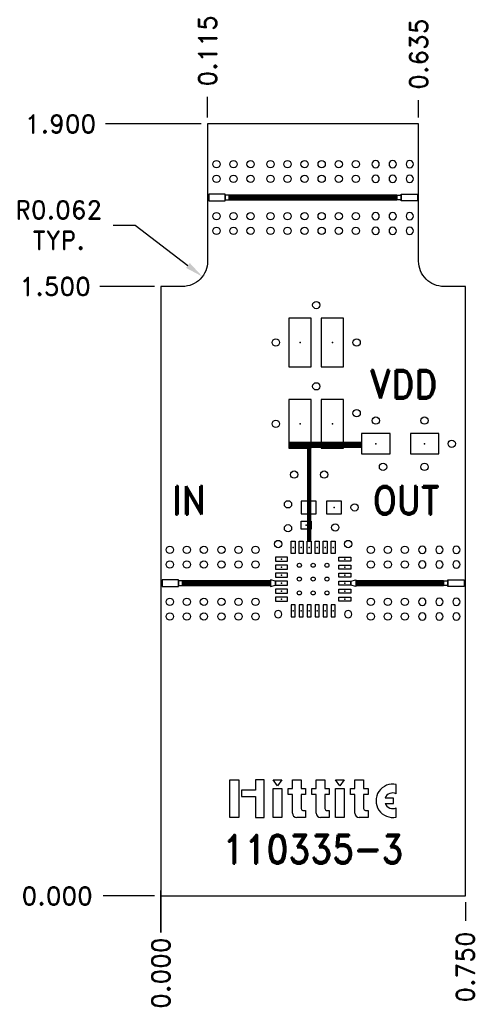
# Model space of a CAD drawing. Extents: x -0.35 to 0.78, y -0.27 to 2.16.
import ezdxf
from ezdxf.enums import TextEntityAlignment as Align

# ---------------------------------------------------------------- set-up
doc = ezdxf.new("R2010")
doc.units = 0
doc.header["$MEASUREMENT"] = 0
doc.linetypes.add('SSCOMP', pattern=[101, 100, 1])
for name, color, linetype in [('COM-NS', 4, 'Continuous'), ('DIM', 1, 'Continuous'), ('HOL', 1, 'Continuous'), ('LND-NS', 5, 'Continuous'), ('NET', 7, 'Continuous'), ('PAD-NS', 5, 'Continuous'), ('PCB', 7, 'Continuous'), ('SLK-NS', 7, 'Continuous'), ('slr-NS', 7, 'Continuous'), ('TRA-NS', 5, 'Continuous'), ('via', 7, 'Continuous')]:
    doc.layers.add(name, color=color, linetype=linetype)
doc.layers.get('COM-NS').off()
doc.styles.add('ROMAND', font='romand')
doc.dimstyles.get("Standard").update_dxf_attribs({"dimtxt": 0.18, "dimasz": 0.18, "dimexe": 0.18, "dimexo": 0.0625, "dimgap": 0.09, "dimtad": 0, "dimtih": 1, "dimtoh": 1, "dimdec": 4, "dimzin": 0, "dimdsep": 46, "dimtxsty": 'Standard', "dimcen": 0.09, "dimadec": 0, "dimazin": 0, "dimtfac": 1, "dimtdec": 4, "dimtofl": 0, "dimtmove": 0, "dimatfit": 3, "dimfxl": 0, "dimtolj": 1, "dimtzin": 0, "dimarcsym": 0})

# ---------------------------------------------------------------- blocks, each defined once
blk = doc.blocks.new('HOL-D018')
at = {"layer": 'HOL'}
blk.add_circle((0, 0), 0.009, dxfattribs=at)
blk = doc.blocks.new('VIA-D018-D0')
at = {"layer": 'HOL'}
blk.add_blockref('HOL-D018', (0, 0), dxfattribs=at)
at = {"layer": 'NET'}
blk.add_attdef('NET', text='', height=0.01, dxfattribs=at).set_placement((0, 0), align=Align.MIDDLE)
blk = doc.blocks.new('*D11')
at = {"layer": 'Defpoints', "color": 0}
for p in [(0, 0), (0, 0), (0, -0.0764)]:
    blk.add_point(p, dxfattribs=at)
at = {"layer": 'DIM', "color": 0, "lineweight": -2}
for p, q in [((0, -0.09), (0, 0.0136)), ((0, 0.0136), (0, -0.0764)), ((0, -0.0156), (0, -0.09))]:
    blk.add_line(p, q, dxfattribs=at)
at = {"layer": 'DIM', "color": 0, "insert": (0, -0.19), "char_height": 0.045, "attachment_point": 5, "rotation": 90, "style": 'ROMAND'}
blk.add_mtext('\\A1;0.000', dxfattribs=at)
blk = doc.blocks.new('*D12')
at = {"layer": 'Defpoints', "color": 0}
for p in [(-0.142, 0), (0, 0), (0, 0)]:
    blk.add_point(p, dxfattribs=at)
at = {"layer": 'DIM', "color": 0, "lineweight": -2}
blk.add_line((-0.0156, 0), (-0.142, 0), dxfattribs=at)
at = {"layer": 'DIM', "color": 0, "insert": (-0.2556, 0), "char_height": 0.045, "attachment_point": 5, "style": 'ROMAND'}
blk.add_mtext('\\A1;0.000', dxfattribs=at)
blk = doc.blocks.new('*D13')
at = {"layer": 'Defpoints', "color": 0}
for p in [(0, 0), (0.75, 0), (0.75, -0.0612)]:
    blk.add_point(p, dxfattribs=at)
at = {"layer": 'DIM', "color": 0, "lineweight": -2}
blk.add_line((0.75, -0.0156), (0.75, -0.0612), dxfattribs=at)
at = {"layer": 'DIM', "color": 0, "insert": (0.75, -0.1748), "char_height": 0.045, "attachment_point": 5, "rotation": 90, "style": 'ROMAND'}
blk.add_mtext('\\A1;0.750', dxfattribs=at)
blk = doc.blocks.new('*D14')
at = {"layer": 'Defpoints', "color": 0}
for p in [(-0.1502, 1.5), (0, 1.5), (0, 0)]:
    blk.add_point(p, dxfattribs=at)
at = {"layer": 'DIM', "color": 0, "lineweight": -2}
blk.add_line((-0.0156, 1.5), (-0.1502, 1.5), dxfattribs=at)
at = {"layer": 'DIM', "color": 0, "insert": (-0.2605, 1.5), "char_height": 0.045, "attachment_point": 5, "style": 'ROMAND'}
blk.add_mtext('\\A1;1.500', dxfattribs=at)
blk = doc.blocks.new('PAD-NS-4-D055-D12')
at = {"layer": 'PAD-NS'}
blk.add_lwpolyline([(0.0275, -0.06), (0.0275, 0.06), (-0.0275, 0.06), (-0.0275, -0.06)], close=True, dxfattribs=at)
blk.add_point((0, 0), dxfattribs=at)
blk = doc.blocks.new('2MM_4PIN-NS')
at = {"layer": 'PAD-NS'}
for p in [(-0.04, 0.1), (0.04, 0.1), (-0.04, -0.1), (0.04, -0.1)]:
    blk.add_blockref('PAD-NS-4-D055-D12', p, dxfattribs=at)
blk = doc.blocks.new('LND-NS-4-D05-D07')
at = {"layer": 'LND-NS'}
blk.add_lwpolyline([(0.025, -0.035), (0.025, 0.035), (-0.025, 0.035), (-0.025, -0.035)], close=True, dxfattribs=at)
blk.add_point((0, 0), dxfattribs=at)
blk = doc.blocks.new('CASEA-NS')
at = {"layer": 'LND-NS', "rotation": 90}
for p in [(-0.06, 0), (0.06, 0)]:
    blk.add_blockref('LND-NS-4-D05-D07', p, dxfattribs=at)
at = {"layer": 'slr-NS', "flags": 8}
blk.add_attdef('POLARITY', text='', height=0.01, dxfattribs=at).set_placement((-0.065, -0.05), align=Align.MIDDLE)
blk = doc.blocks.new('LND-NS-4-D031-D0375')
at = {"layer": 'LND-NS'}
blk.add_lwpolyline([(0.0155, -0.01875), (0.0155, 0.01875), (-0.0155, 0.01875), (-0.0155, -0.01875)], close=True, dxfattribs=at)
blk.add_point((0, 0), dxfattribs=at)
blk = doc.blocks.new('0603-NS')
at = {"layer": 'LND-NS', "rotation": 90}
for p in [(-0.03125, 0), (0.03125, 0)]:
    blk.add_blockref('LND-NS-4-D031-D0375', p, dxfattribs=at)
blk = doc.blocks.new('LND-NS-4-D02-D025')
at = {"layer": 'LND-NS'}
blk.add_lwpolyline([(0.01, -0.0125), (0.01, 0.0125), (-0.01, 0.0125), (-0.01, -0.0125)], close=True, dxfattribs=at)
blk.add_point((0, 0), dxfattribs=at)
blk = doc.blocks.new('0402G-NS')
at = {"layer": 'LND-NS', "rotation": 90}
blk.add_blockref('LND-NS-4-D02-D025', (0.025, 0), dxfattribs=at)
blk = doc.blocks.new('*D22')
at = {"layer": 'Defpoints', "color": 0}
for p in [(-0.1369, 1.9), (0.115, 1.9), (0, 0)]:
    blk.add_point(p, dxfattribs=at)
at = {"layer": 'DIM', "color": 0, "lineweight": -2}
blk.add_line((0.0994, 1.9), (-0.1369, 1.9), dxfattribs=at)
at = {"layer": 'DIM', "color": 0, "insert": (-0.2473, 1.9), "char_height": 0.045, "attachment_point": 5, "style": 'ROMAND'}
blk.add_mtext('\\A1;1.900', dxfattribs=at)
blk = doc.blocks.new('*D23')
at = {"layer": 'Defpoints', "color": 0}
for p in [(0.053, 1.562), (0.1022, 1.5243)]:
    blk.add_point(p, dxfattribs=at)
at = {"layer": 'DIM', "color": 0, "lineweight": -2}
for p, q in [((-0.1179, 1.651), (-0.0633, 1.651)), ((-0.0633, 1.651), (0.0665, 1.5517))]:
    blk.add_line(p, q, dxfattribs=at)
at = {"layer": 'DIM', "color": 0}
blk.add_solid([(0.0711, 1.5576), (0.0619, 1.5457), (0.1022, 1.5243)], dxfattribs=at)
at = {"layer": 'DIM', "color": 0, "insert": (-0.2518, 1.651), "char_height": 0.045, "attachment_point": 5, "style": 'ROMAND'}
blk.add_mtext('\\A1;R0.062\\PTYP.', dxfattribs=at)
blk = doc.blocks.new('*D24')
at = {"layer": 'Defpoints', "color": 0}
for p in [(0.115, 1.9663), (0.115, 1.9), (0, 0)]:
    blk.add_point(p, dxfattribs=at)
at = {"layer": 'DIM', "color": 0, "lineweight": -2}
blk.add_line((0.115, 1.9156), (0.115, 1.9663), dxfattribs=at)
at = {"layer": 'DIM', "color": 0, "insert": (0.115, 2.0799), "char_height": 0.045, "attachment_point": 5, "rotation": 90, "style": 'ROMAND'}
blk.add_mtext('\\A1;0.115', dxfattribs=at)
blk = doc.blocks.new('*D25')
at = {"layer": 'Defpoints', "color": 0}
for p in [(0.635, 1.9582), (0.635, 1.9), (0, 0)]:
    blk.add_point(p, dxfattribs=at)
at = {"layer": 'DIM', "color": 0, "lineweight": -2}
blk.add_line((0.635, 1.9156), (0.635, 1.9582), dxfattribs=at)
at = {"layer": 'DIM', "color": 0, "insert": (0.635, 2.0718), "char_height": 0.045, "attachment_point": 5, "rotation": 90, "style": 'ROMAND'}
blk.add_mtext('\\A1;0.635', dxfattribs=at)
blk = doc.blocks.new('hittite')
for p, q in [((-0.2396, 0.1078), (-0.2144, 0.1078)), ((-0.2396, -0.0005), (-0.2396, 0.1078)), ((-0.2144, 0.1078), (-0.2144, -0.0005)), ((-0.1413, 0.1078), (-0.1665, 0.1078)), ((-0.1665, 0.1078), (-0.1665, 0.0776)), ((-0.1413, -0.0005), (-0.1413, 0.1078)), ((-0.1156, 0.1078), (-0.0904, 0.1078)), ((-0.103, 0.0902), (-0.1156, 0.1078)), ((-0.0904, 0.1078), (-0.103, 0.0902)), ((-0.0598, 0.1078), (-0.0346, 0.1078)), ((-0.0598, 0.0826), (-0.0598, 0.1078)), ((-0.0346, 0.1078), (-0.0346, 0.0826)), ((0.0087, 0.1078), (0.0339, 0.1078)), ((0.0087, 0.0826), (0.0087, 0.1078)), ((0.0339, 0.1078), (0.0339, 0.0826)), ((0.0645, 0.1078), (0.0897, 0.1078)), ((0.0771, 0.0902), (0.0645, 0.1078)), ((0.0897, 0.1078), (0.0771, 0.0902)), ((0.1203, 0.1078), (0.1455, 0.1078)), ((0.1203, 0.0826), (0.1203, 0.1078)), ((0.1455, 0.1078), (0.1455, 0.0826)), ((0.2393, 0.0677), (0.2396, 0.0941)), ((-0.2068, 0.0776), (-0.2068, 0.0599)), ((-0.1665, 0.0776), (-0.2068, 0.0776)), ((-0.2068, 0.0599), (-0.1665, 0.0599)), ((-0.1665, 0.0599), (-0.1665, -0.0005)), ((-0.1156, 0.0826), (-0.0904, 0.0826)), ((-0.1156, -0.0005), (-0.1156, 0.0826)), ((-0.0904, 0.0826), (-0.0904, -0.0005)), ((-0.0724, 0.065), (-0.0724, 0.0826)), ((-0.0724, 0.0826), (-0.0598, 0.0826)), ((-0.0598, 0.065), (-0.0724, 0.065)), ((-0.0598, 0.0121), (-0.0598, 0.065)), ((-0.0346, 0.0826), (-0.022, 0.0826)), ((-0.0346, 0.065), (-0.0346, 0.0247)), ((-0.022, 0.065), (-0.0346, 0.065)), ((-0.022, 0.0826), (-0.022, 0.065)), ((-0.0039, 0.065), (-0.0039, 0.0826)), ((-0.0039, 0.0826), (0.0087, 0.0826)), ((0.0087, 0.065), (-0.0039, 0.065)), ((0.0087, 0.0121), (0.0087, 0.065)), ((0.0339, 0.0826), (0.0464, 0.0826)), ((0.0339, 0.065), (0.0339, 0.0247)), ((0.0464, 0.065), (0.0339, 0.065)), ((0.0464, 0.0826), (0.0464, 0.065)), ((0.0645, -0.0005), (0.0645, 0.0826)), ((0.0645, 0.0826), (0.0897, 0.0826)), ((0.0897, 0.0826), (0.0897, -0.0005)), ((0.1077, 0.065), (0.1077, 0.0826)), ((0.1077, 0.0826), (0.1203, 0.0826)), ((0.1203, 0.065), (0.1077, 0.065)), ((0.1203, 0.0121), (0.1203, 0.065)), ((0.1455, 0.0826), (0.1581, 0.0826)), ((0.1455, 0.065), (0.1455, 0.0247)), ((0.1581, 0.065), (0.1455, 0.065)), ((0.1581, 0.0826), (0.1581, 0.065)), ((0.2317, 0.0549), (0.2077, 0.0549)), ((0.2077, 0.0398), (0.2317, 0.0398)), ((0.2317, 0.0398), (0.2317, 0.0549)), ((-0.0295, 0.0196), (-0.022, 0.0196)), ((-0.022, 0.0196), (-0.022, -0.0005)), ((0.0389, 0.0196), (0.0464, 0.0196)), ((0.0464, 0.0196), (0.0464, -0.0005)), ((0.1505, 0.0196), (0.1581, 0.0196)), ((0.1581, 0.0196), (0.1581, -0.0005)), ((0.2396, 0.0005), (0.2393, 0.027)), ((-0.2371, -0.0005), (-0.2396, -0.0005)), ((-0.2144, -0.0005), (-0.2371, -0.0005)), ((-0.1665, -0.0005), (-0.1665, -0.0005)), ((-0.1665, -0.0005), (-0.1413, -0.0005)), ((-0.1131, -0.0005), (-0.1156, -0.0005)), ((-0.0904, -0.0005), (-0.1131, -0.0005)), ((-0.0346, -0.0005), (-0.0472, -0.0005)), ((-0.022, -0.0005), (-0.0346, -0.0005)), ((0.0339, -0.0005), (0.0213, -0.0005)), ((0.0464, -0.0005), (0.0339, -0.0005)), ((0.067, -0.0005), (0.0645, -0.0005)), ((0.0897, -0.0005), (0.067, -0.0005)), ((0.1455, -0.0005), (0.1329, -0.0005)), ((0.1581, -0.0005), (0.1455, -0.0005))]:
    blk.add_line(p, q)
for centre, radius, start, end in [((0.2292, 0.0473), 0.0479, 77.4712, 282.5288), ((0.2292, 0.0473), 0.0227, 63.4349, 160.5878), ((0.2292, 0.0473), 0.0227, 199.4122, 296.5651), ((-0.0472, 0.0121), 0.0126, 180, 270), ((-0.0295, 0.0247), 0.00504, 180, 270), ((0.0213, 0.0121), 0.0126, 180, 270), ((0.0389, 0.0247), 0.00504, 180, 270), ((0.1329, 0.0121), 0.0126, 180, 270), ((0.1505, 0.0247), 0.00504, 180, 270)]:
    blk.add_arc(centre, radius, start, end)
blk = doc.blocks.new('K_SRI-NS')
at = {"layer": 'LND-NS'}
for points in [[(0.003, 0.008), (0.003, -0.008), (0.043, -0.008), (0.043, 0.008)], [(0.053, 0.006), (0.043, 0.006), (0.043, -0.006), (0.053, -0.006)]]:
    blk.add_lwpolyline(points, close=True, dxfattribs=at)
at = {"layer": 'via'}
for p in [(0.022, 0.082), (0.064, 0.082), (0.106, 0.082), (0.022, 0.046), (0.064, 0.046), (0.106, 0.046), (0.022, -0.046), (0.064, -0.046), (0.106, -0.046), (0.022, -0.082), (0.064, -0.082), (0.106, -0.082)]:
    blk.add_blockref('VIA-D018-D0', p, dxfattribs=at)
blk = doc.blocks.new('HOL-D01')
at = {"layer": 'HOL', "linetype": 'Continuous'}
blk.add_circle((0, 0), 0.005, dxfattribs=at)
blk = doc.blocks.new('VIA-D01-D0')
at = {"layer": 'HOL'}
blk.add_blockref('HOL-D01', (0, 0), dxfattribs=at)
at = {"layer": 'NET'}
blk.add_attdef('NET', text='', height=0.01, dxfattribs=at).set_placement((0, 0), align=Align.MIDDLE)
blk = doc.blocks.new('LND-NS-4-D03-D01')
at = {"layer": 'LND-NS'}
blk.add_lwpolyline([(-0.015, -0.005), (0.015, -0.005), (0.015, 0.005), (-0.015, 0.005)], close=True, dxfattribs=at)
blk.add_point((0, 0), dxfattribs=at)
blk = doc.blocks.new('HMC_LP4-NS')
at = {"layer": 'LND-NS', "xscale": -1, "rotation": 90}
for p in [(-0.0492, 0.078), (-0.0295, 0.078), (-0.0098, 0.078), (0.0098, 0.078), (0.0295, 0.078), (0.0492, 0.078)]:
    blk.add_blockref('LND-NS-4-D03-D01', p, dxfattribs=at)
at = {"layer": 'LND-NS'}
for p in [(-0.078, 0.0492), (-0.078, 0.0295), (-0.078, 0.0098), (-0.078, -0.0098), (-0.078, -0.0295), (-0.078, -0.0492)]:
    blk.add_blockref('LND-NS-4-D03-D01', p, dxfattribs=at)
at = {"layer": 'LND-NS', "xscale": -1}
for p in [(0.078, 0.0492), (0.078, 0.0295), (0.078, 0.0098), (0.078, -0.0098), (0.078, -0.0295), (0.078, -0.0492)]:
    blk.add_blockref('LND-NS-4-D03-D01', p, dxfattribs=at)
at = {"layer": 'LND-NS', "rotation": 90}
for p in [(-0.0492, -0.078), (-0.0295, -0.078), (-0.0098, -0.078), (0.0098, -0.078), (0.0295, -0.078), (0.0492, -0.078)]:
    blk.add_blockref('LND-NS-4-D03-D01', p, dxfattribs=at)
at = {"layer": 'via'}
for p in [(-0.034, 0.034), (0, 0.034), (0.034, 0.034), (-0.034, 0), (0, 0), (0.034, 0), (-0.034, -0.034), (0, -0.034), (0.034, -0.034)]:
    blk.add_blockref('VIA-D01-D0', p, dxfattribs=at)

msp = doc.modelspace()

# ---------------------------------------------------------------- linework, layer by layer
at = {"layer": 'PCB'}
msp.add_lwpolyline([(0.635, 1.562), (0.635, 1.9), (0.115, 1.9), (0.115, 1.562, -0.414214), (0.053, 1.5), (0, 1.5), (0, 0), (0.75, 0), (0.75, 1.5), (0.697, 1.5, -0.414214)], format="xyb", close=True, dxfattribs=at)
at = {"layer": 'TRA-NS', "linetype": 'SSCOMP'}
for points, const_width in [([(0.168, 1.719), (0.582, 1.719)], 0.016), ([(0.4958, 1.1102), (0.3152, 1.1102)], 0.016), ([(0.3652, 0.8727), (0.3652, 1.1126)], 0.01), ([(0.2696, 0.7699), (0.053, 0.7699)], 0.016), ([(0.4804, 0.7699), (0.697, 0.7699)], 0.016)]:
    msp.add_lwpolyline(points, dxfattribs=dict(at, const_width=const_width))
at = {"layer": 'TRA-NS'}
for points in [[(0.2696, 0.7619), (0.282, 0.7649), (0.282, 0.7749), (0.2696, 0.7779)], [(0.4804, 0.7619), (0.468, 0.7649), (0.468, 0.7749), (0.4804, 0.7779)]]:
    msp.add_lwpolyline(points, close=True, dxfattribs=at)

# ---------------------------------------------------------------- block references
at = {"layer": 'COM-NS'}
for name, p in [('K_SRI-NS', (0.115, 1.719)), ('VIA-D018-D0', (0.27, 1.801)), ('VIA-D018-D0', (0.312, 1.801)), ('VIA-D018-D0', (0.354, 1.801)), ('VIA-D018-D0', (0.396, 1.801)), ('VIA-D018-D0', (0.438, 1.801)), ('VIA-D018-D0', (0.48, 1.801)), ('VIA-D018-D0', (0.27, 1.765)), ('VIA-D018-D0', (0.312, 1.765)), ('VIA-D018-D0', (0.354, 1.765)), ('VIA-D018-D0', (0.396, 1.765)), ('VIA-D018-D0', (0.438, 1.765)), ('VIA-D018-D0', (0.48, 1.765)), ('VIA-D018-D0', (0.27, 1.673)), ('VIA-D018-D0', (0.312, 1.673)), ('VIA-D018-D0', (0.354, 1.673)), ('VIA-D018-D0', (0.396, 1.673)), ('VIA-D018-D0', (0.438, 1.673)), ('VIA-D018-D0', (0.48, 1.673)), ('VIA-D018-D0', (0.27, 1.637)), ('VIA-D018-D0', (0.312, 1.637)), ('VIA-D018-D0', (0.354, 1.637)), ('VIA-D018-D0', (0.396, 1.637)), ('VIA-D018-D0', (0.438, 1.637)), ('VIA-D018-D0', (0.48, 1.637)), ('2MM_4PIN-NS', (0.3827, 1.2622)), ('CASEA-NS', (0.5895, 1.1129)), ('0603-NS', (0.3952, 0.9563)), ('HMC_LP4-NS', (0.375, 0.7798)), ('K_SRI-NS', (0, 0.7699))]:
    msp.add_blockref(name, p, dxfattribs=at)
at = {"layer": 'COM-NS', "xscale": -1}
for name, p in [('K_SRI-NS', (0.635, 1.719)), ('0402G-NS', (0.3827, 0.9127)), ('K_SRI-NS', (0.75, 0.7699))]:
    msp.add_blockref(name, p, dxfattribs=at)
at = {"layer": 'HOL'}
for p in [(0.3827, 1.4542), (0.2832, 1.3622), (0.4822, 1.3622), (0.3827, 1.2542), (0.4822, 1.1882), (0.2832, 1.1619), (0.5295, 1.1699), (0.6495, 1.1699), (0.7165, 1.1129), (0.3282, 1.037), (0.4022, 1.037), (0.5472, 1.0559), (0.6495, 1.0559), (0.3131, 0.9638), (0.4772, 0.9563), (0.3131, 0.9049), (0.4295, 0.9068), (0.2887, 0.8661), (0.4614, 0.8661), (0.149, 0.8519), (0.191, 0.8519), (0.233, 0.8519), (0.5171, 0.8519), (0.5591, 0.8519), (0.6011, 0.8519), (0.149, 0.8159), (0.191, 0.8159), (0.233, 0.8159), (0.5171, 0.8159), (0.5591, 0.8159), (0.6011, 0.8159), (0.149, 0.7239), (0.191, 0.7239), (0.233, 0.7239), (0.5171, 0.7239), (0.5591, 0.7239), (0.6011, 0.7239), (0.149, 0.6879), (0.191, 0.6879), (0.233, 0.6879), (0.5171, 0.6879), (0.5591, 0.6879), (0.6011, 0.6879)]:
    msp.add_blockref('VIA-D018-D0', p, dxfattribs=at)
at = {"layer": 'HOL', "xscale": -1, "rotation": 180}
for p in [(0.2887, 0.6934), (0.4614, 0.6934)]:
    msp.add_blockref('VIA-D018-D0', p, dxfattribs=at)
at = {"layer": 'SLK-NS', "xscale": 0.855, "yscale": 0.8550000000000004, "zscale": 0.855}
msp.add_blockref('hittite', (0.375, 0.1938), dxfattribs=at)

# ---------------------------------------------------------------- texts
at = {"layer": 'SLK-NS', "style": 'ROMAND', "width": 0.9}
for s, p in [('VDD', (0.5137, 1.224)), ('IN', (0.0273, 0.9388)), ('OUT', (0.5218, 0.9388))]:
    msp.add_text(s, height=0.07, dxfattribs=at).set_placement(p)
msp.add_text('110335-3', height=0.07, dxfattribs=at).set_placement((0.375, 0.1152), align=Align.MIDDLE)

# ---------------------------------------------------------------- dimensions: what is measured, and where the dimension line sits
at = {"layer": 'DIM'}
for feature_location, offset, dtype, picture, middle in [((0.115, 1.9), (0, 0.0663), 1, '*D24', (0.115, 2.0799)), ((0.635, 1.9), (0, 0.0582), 1, '*D25', (0.635, 2.0718)), ((0.115, 1.9), (-0.2519, 0), 0, '*D22', (-0.2473, 1.9)), ((0, 1.5), (-0.1502, 0), 0, '*D14', (-0.2605, 1.5)), ((0, 0), (-0.1419984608, 0), 0, '*D12', (-0.2555698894, 0)), ((0, 0), (0, -0.0764095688), 1, '*D11', (0, -0.1899809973)), ((0.75, 0), (0, -0.0612), 1, '*D13', (0.75, -0.1748))]:
    dim = msp.add_ordinate_dim(feature_location=feature_location, offset=offset, dtype=dtype, origin=(0, 0), dimstyle='Standard', override={"dimscale": 0.25, "dimdec": 3, "dimtxsty": 'ROMAND', "dimtdec": 3}, dxfattribs=at)
    dim.commit()
    dim.dimension.update_dxf_attribs({"geometry": picture, "text_midpoint": middle})
dim = msp.add_radius_dim(center=(0.053, 1.562), mpoint=(0.1022, 1.5243), text='<>\\PTYP.', dimstyle='Standard', override={"dimscale": 0.25, "dimdec": 3, "dimtxsty": 'ROMAND', "dimtdec": 3}, dxfattribs=at)
dim.commit()
dim.dimension.update_dxf_attribs({"geometry": '*D23', "text_midpoint": (-0.2518, 1.651), "dimtype": 164})

doc.saveas('drawing.dxf')
